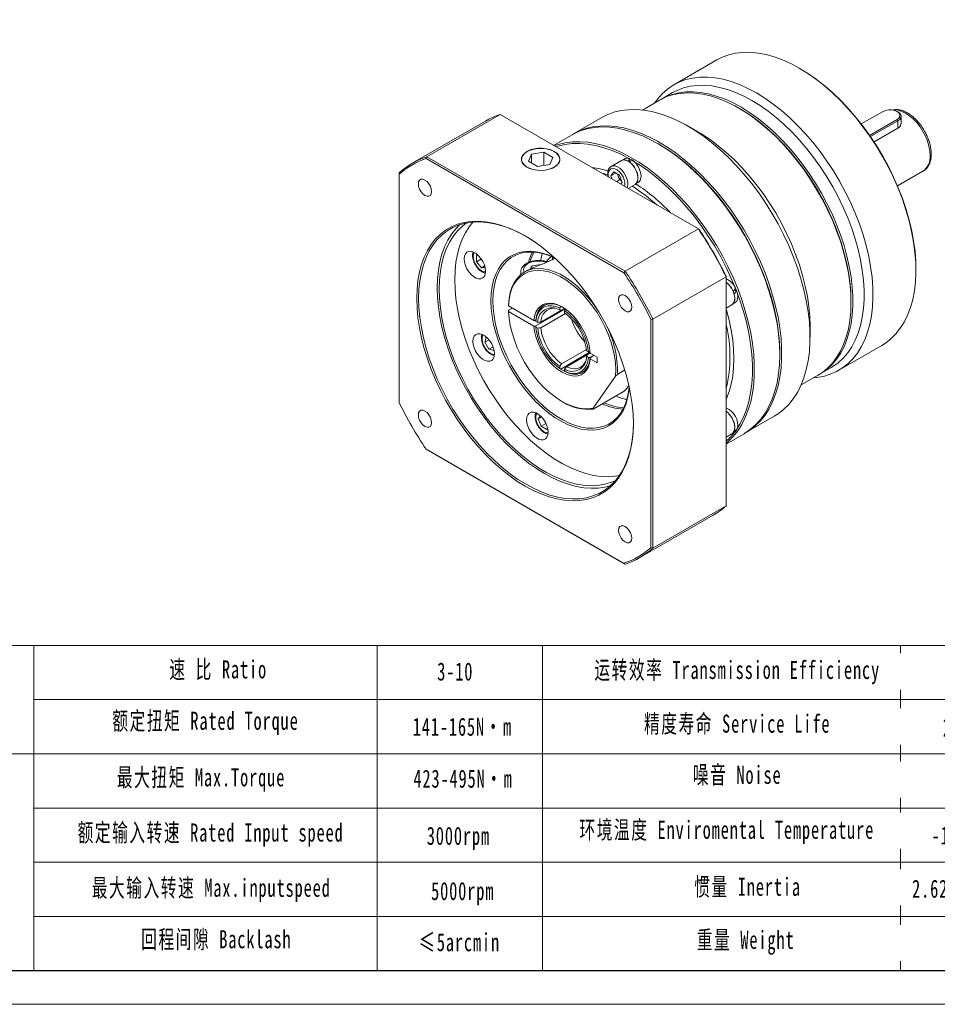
# Model space of a CAD drawing. Header units: millimetres. Extents: x 8115 to 8940, y -589 to -5.
# Tile 2 of 4: x 8255 to 8521, y -589 to -303. Entities that reach past the tile are written whole.
import ezdxf

# ---------------------------------------------------------------- set-up
doc = ezdxf.new("R2010")
doc.units = ezdxf.units.MM
doc.layers.get('0').update_dxf_attribs({"lineweight": 18})
doc.layers.add('SLD-0', color=7, linetype='Continuous', lineweight=18)
doc.layers.add('图框_外框线', color=7, linetype='Continuous', lineweight=18)
doc.styles.add('标准', font='txt', dxfattribs={"width": 0.667})

msp = doc.modelspace()

# ---------------------------------------------------------------- linework, layer by layer
at = {"color": 7, "linetype": 'Continuous', "lineweight": 15}
for p, q in [((8457, -314.78), (8444.56, -321.96)), ((8481.19, -317.31), (8480.91, -317.15)), ((8444.19, -324.26), (8440.93, -326.14)), ((8440.37, -326.46), (8435.46, -329.3)), ((8394.18, -330.6), (8372.97, -342.84)), ((8451.66, -363.78), (8394.18, -330.6)), ((8463.65, -328.91), (8463.37, -328.74)), ((8505.17, -329.69), (8498.86, -333.33)), ((8509.47, -329.82), (8509.24, -329.69)), ((8510.41, -333.34), (8510.41, -331.13)), ((8389.92, -332.49), (8368.71, -344.74)), ((8423.66, -331.49), (8415.46, -336.22)), ((8451.49, -335.6), (8448.66, -333.97)), ((8501.28, -336.64), (8509.24, -332.04)), ((8509.47, -332.43), (8501.54, -337.01)), ((8509.47, -332.43), (8509.24, -332.04)), ((8414.89, -336.55), (8409.69, -339.55)), ((8509.47, -334.56), (8502.57, -338.55)), ((8440.18, -339.19), (8439.9, -339.03)), ((8402.04, -341.34), (8401.99, -341.37)), ((8403.34, -342.09), (8402.38, -344.15)), ((8406.91, -341.54), (8403.34, -342.09)), ((8403.34, -344.7), (8403.34, -342.09)), ((8409.52, -343.05), (8406.91, -341.54)), ((8406.91, -345.36), (8406.91, -341.54)), ((8409.91, -341.37), (8409.86, -341.34)), ((8372.78, -343.39), (8372.97, -342.84)), ((8430.07, -376.46), (8372.78, -343.39)), ((8372.97, -342.84), (8430.45, -376.03)), ((8402.38, -344.15), (8404.99, -345.66)), ((8404.99, -345.66), (8408.56, -345.11)), ((8408.56, -345.11), (8409.52, -343.05)), ((8429.35, -343.92), (8426.38, -345.64)), ((8430.28, -343.44), (8429.68, -343.79)), ((8431.73, -343.39), (8431.73, -344.37)), ((8364.94, -347.48), (8364.94, -347.92)), ((8364.94, -347.92), (8364.94, -414.07)), ((8426.32, -348.4), (8427.14, -347.24)), ((8427.74, -347.59), (8426.32, -348.4)), ((8427.14, -347.24), (8428.77, -348.18)), ((8428.43, -348.48), (8428.18, -347.84)), ((8428.77, -348.18), (8429.59, -350.29)), ((8509.35, -351.3), (8516.73, -347.04)), ((8426.7, -349.37), (8426.32, -348.4)), ((8428.84, -349.53), (8427.9, -350.07)), ((8428.84, -349.53), (8428.43, -348.48)), ((8429.42, -349.87), (8428.84, -349.53)), ((8429.59, -350.29), (8429.21, -350.82)), ((8431.31, -352.03), (8433.35, -350.85)), ((8433.63, -350.63), (8434.23, -350.29)), ((8430.45, -376.03), (8451.66, -363.78)), ((8451.85, -363.89), (8451.66, -363.78)), ((8387.39, -371.39), (8387.8, -371.35)), ((8387.39, -373.27), (8387.39, -371.39)), ((8388.76, -372.48), (8387.39, -373.27)), ((8388.8, -375.03), (8387.39, -373.27)), ((8389.74, -374.49), (8388.8, -375.03)), ((8389.86, -374.94), (8388.8, -375.03)), ((8400.18, -376.26), (8400.18, -377.04)), ((8401.86, -375.94), (8401.26, -376.29)), ((8403.01, -375.37), (8403.42, -374.47)), ((8403.42, -374.47), (8406.1, -374.06)), ((8403.42, -375.19), (8403.42, -374.47)), ((8430.45, -376.03), (8430.07, -376.46)), ((8514.7, -375.69), (8514.7, -375.36)), ((8459.69, -377.69), (8438.48, -389.93)), ((8459.69, -377.69), (8459.69, -377.47)), ((8459.69, -444.06), (8459.69, -377.69)), ((8462.72, -381.54), (8462.06, -381.6)), ((8461.68, -385.52), (8462.28, -385.18)), ((8495.89, -385.08), (8495.89, -384.75)), ((8396.63, -386.07), (8396.63, -385.74)), ((8404, -390.32), (8396.63, -386.07)), ((8396.63, -387.37), (8397.76, -386.72)), ((8396.63, -387.37), (8396.63, -387.7)), ((8396.63, -387.7), (8404, -391.95)), ((8404.56, -391.9), (8413.1, -386.98)), ((8405.99, -390.77), (8411.97, -387.32)), ((8411.75, -386.17), (8411.47, -386.67)), ((8411.47, -386.67), (8411.47, -387.27)), ((8412.89, -386.83), (8412.03, -387.32)), ((8412.88, -387.48), (8413.16, -386.99)), ((8412.88, -388.09), (8412.88, -387.48)), ((8459.69, -386.73), (8461.4, -385.74)), ((8404.57, -390.32), (8404, -390.32)), ((8404.57, -390.6), (8404.57, -390.27)), ((8405.1, -390.9), (8404.57, -390.6)), ((8413.13, -388.27), (8405.98, -392.4)), ((8437.91, -390.05), (8438.48, -389.93)), ((8437.91, -456.2), (8437.91, -390.05)), ((8438.48, -389.93), (8438.48, -456.31)), ((8404, -391.95), (8404.57, -391.95)), ((8404.56, -391.9), (8404.56, -392.23)), ((8404.56, -392.23), (8405.09, -392.53)), ((8484.01, -395.2), (8484.01, -391.94)), ((8389.78, -396.63), (8390.19, -395.11)), ((8390.98, -395.94), (8389.78, -396.63)), ((8390.94, -398.63), (8389.78, -396.63)), ((8392.14, -397.94), (8390.94, -398.63)), ((8392.46, -399.04), (8390.94, -398.63)), ((8420.32, -399.44), (8411.75, -404.39)), ((8412.03, -402.92), (8419.22, -398.77)), ((8419.77, -399.38), (8419.25, -399.07)), ((8420.34, -399.38), (8419.77, -399.38)), ((8492.36, -404.76), (8504.8, -397.57)), ((8419.47, -400.26), (8413.44, -403.73)), ((8419.26, -400.71), (8419.78, -401.01)), ((8419.49, -400.2), (8420.34, -399.71)), ((8419.78, -401.01), (8420.35, -401.01)), ((8422.35, -400.92), (8420.34, -399.76)), ((8421.47, -400.41), (8420.34, -401.06)), ((8420.34, -401.06), (8420.34, -401.39)), ((8420.34, -401.39), (8422.35, -402.55)), ((8421.44, -400.39), (8420.35, -401.01)), ((8422.35, -402.55), (8422.35, -400.92)), ((8475.25, -400.26), (8475.25, -399.94)), ((8411.47, -403.62), (8411.47, -404.23)), ((8411.47, -404.23), (8411.75, -404.39)), ((8412.88, -405.04), (8412.88, -404.44)), ((8413.16, -405.21), (8412.88, -405.04)), ((8428.27, -405.85), (8430.35, -404.65)), ((8486.93, -405.81), (8490.18, -403.93)), ((8421.18, -415.7), (8427.66, -406.48)), ((8428.27, -405.85), (8427.66, -406.48)), ((8481.46, -408.97), (8486.36, -406.14)), ((8421.14, -416), (8430.19, -410.78)), ((8430.19, -410.78), (8430.8, -410.15)), ((8430.8, -410.15), (8431.52, -409.12)), ((8412.17, -413.82), (8412.45, -413.98)), ((8421.18, -415.7), (8421.14, -416)), ((8405.27, -418.86), (8405.88, -417.99)), ((8406.21, -418.31), (8405.27, -418.86)), ((8406.09, -420.96), (8405.27, -418.86)), ((8465.45, -422.83), (8473.66, -418.09)), ((8407.46, -420.17), (8406.09, -420.96)), ((8407.72, -421.9), (8406.09, -420.96)), ((8407.96, -421.57), (8407.72, -421.9)), ((8462.72, -422.16), (8462.61, -422.03)), ((8462.63, -422.05), (8462.68, -421.97)), ((8459.69, -424.12), (8461.4, -423.14)), ((8459.69, -426.16), (8464.89, -423.16)), ((8461.68, -422.92), (8462.28, -422.57)), ((8372.78, -427.66), (8430.07, -460.73)), ((8372.97, -427.76), (8372.78, -427.66)), ((8430.45, -460.95), (8372.97, -427.76)), ((8438.48, -456.31), (8459.69, -444.06)), ((8434.7, -459.06), (8455.92, -446.81)), ((8438.48, -456.31), (8437.91, -456.2)), ((8430.07, -460.73), (8430.45, -460.95))]:
    msp.add_line(p, q, dxfattribs=at)
at = {"color": 8, "linetype": 'Continuous', "lineweight": 15}
for p, q in [((8509.47, -334.56), (8509.47, -332.43)), ((8409.34, -371.87), (8409.34, -372.62))]:
    msp.add_line(p, q, dxfattribs=at)
for p, q in [((8259.02, -484.53), (8259.02, -578.79)), ((8358.52, -484.53), (8358.52, -578.79))]:
    msp.add_line(p, q)
at = {"color": 7, "linetype": 'Continuous', "lineweight": 15, "flags": 128}
for points in [[(8480.9, -317.15), (8478.46, -315.84), (8476.04, -314.74), (8473.64, -313.86), (8471.27, -313.21), (8468.96, -312.77), (8466.71, -312.56), (8464.53, -312.58), (8462.44, -312.83), (8460.45, -313.3), (8458.56, -313.99), (8457, -314.78)], [(8504.8, -397.57), (8505.86, -396.91), (8507.44, -395.67), (8508.88, -394.23), (8510.17, -392.59), (8511.32, -390.76), (8512.3, -388.75), (8513.12, -386.57), (8513.78, -384.23), (8514.26, -381.75), (8514.56, -379.13), (8514.7, -376.39), (8514.65, -373.55), (8514.43, -370.61), (8514.04, -367.6), (8513.47, -364.54), (8512.73, -361.42), (8511.83, -358.28), (8510.77, -355.13), (8509.55, -351.99), (8508.18, -348.87), (8506.66, -345.78), (8505.02, -342.75), (8503.25, -339.79), (8501.36, -336.91), (8499.36, -334.14), (8497.27, -331.48), (8495.1, -328.95), (8492.84, -326.56), (8490.53, -324.32), (8488.17, -322.25), (8485.77, -320.36), (8483.34, -318.66), (8480.9, -317.15)], [(8481.19, -317.31), (8483.6, -318.81), (8486.01, -320.5), (8488.39, -322.37), (8490.73, -324.43), (8493.03, -326.64), (8495.26, -329.01), (8497.42, -331.52), (8499.49, -334.16), (8501.47, -336.91), (8503.34, -339.76), (8505.1, -342.7), (8506.73, -345.7), (8508.23, -348.76), (8509.59, -351.86), (8510.8, -354.98), (8511.85, -358.1), (8512.75, -361.22), (8513.48, -364.3), (8514.04, -367.35), (8514.44, -370.33), (8514.65, -373.24), (8514.7, -375.36)], [(8468.46, -324.33), (8466.02, -323.02), (8463.59, -321.93), (8461.19, -321.05), (8458.83, -320.39), (8456.52, -319.95), (8454.27, -319.75), (8452.09, -319.76), (8450, -320.01), (8448, -320.48), (8446.11, -321.18), (8444.34, -322.09), (8442.7, -323.22), (8441.19, -324.56), (8439.82, -326.1), (8438.96, -327.27)], [(8467.19, -326.54), (8464.81, -325.27), (8462.45, -324.2), (8460.11, -323.35), (8457.81, -322.72), (8455.57, -322.31), (8453.38, -322.12), (8451.27, -322.15), (8449.24, -322.41), (8447.31, -322.89), (8445.48, -323.59), (8444.19, -324.26)], [(8495.89, -385.08), (8495.81, -382.29), (8495.55, -379.41), (8495.12, -376.46), (8494.51, -373.46), (8493.75, -370.42), (8492.82, -367.36), (8491.73, -364.29), (8490.49, -361.24), (8489.11, -358.21), (8487.59, -355.22), (8485.94, -352.29), (8484.17, -349.44), (8482.29, -346.68), (8480.31, -344.02), (8478.24, -341.48), (8476.09, -339.08), (8473.87, -336.81), (8471.59, -334.71), (8469.27, -332.78), (8466.92, -331.02), (8464.55, -329.45), (8462.18, -328.08), (8459.81, -326.91), (8457.46, -325.95), (8455.14, -325.21), (8452.86, -324.69), (8450.65, -324.39), (8448.49, -324.31), (8446.42, -324.46), (8444.44, -324.83), (8442.56, -325.42), (8440.79, -326.23), (8440.37, -326.46)], [(8440.65, -326.3), (8442.23, -325.47), (8444.05, -324.77), (8445.99, -324.29), (8448.01, -324.03), (8450.13, -323.99), (8452.31, -324.18), (8454.56, -324.6), (8456.86, -325.23), (8459.2, -326.08), (8461.56, -327.14), (8463.93, -328.41), (8466.31, -329.88), (8468.67, -331.55), (8471, -333.39), (8473.3, -335.42), (8475.55, -337.6), (8477.74, -339.93), (8479.85, -342.41), (8481.88, -345.01), (8483.81, -347.72), (8485.64, -350.53), (8487.35, -353.42), (8488.93, -356.38), (8490.39, -359.39), (8491.7, -362.44), (8492.86, -365.5), (8493.87, -368.57), (8494.72, -371.62), (8495.4, -374.64), (8495.92, -377.62), (8496.26, -380.53), (8496.44, -383.37), (8496.44, -386.11), (8496.26, -388.75), (8495.92, -391.26), (8495.4, -393.64), (8494.72, -395.87), (8493.87, -397.95), (8492.86, -399.85), (8491.7, -401.57), (8490.39, -403.1), (8488.93, -404.43), (8487.35, -405.56), (8486.65, -405.97)], [(8484.96, -406.95), (8485.88, -406.86), (8487.93, -406.51), (8489.87, -405.92), (8491.7, -405.12), (8493.41, -404.09), (8494.99, -402.86), (8496.43, -401.42), (8497.73, -399.77), (8498.87, -397.94), (8499.86, -395.93), (8500.68, -393.75), (8501.33, -391.42), (8501.81, -388.93), (8502.12, -386.31), (8502.25, -383.58), (8502.21, -380.73), (8501.99, -377.8), (8501.59, -374.79), (8501.03, -371.72), (8500.29, -368.61), (8499.38, -365.47), (8498.32, -362.32), (8497.1, -359.17), (8495.73, -356.05), (8494.22, -352.97), (8492.57, -349.93), (8490.8, -346.97), (8488.91, -344.1), (8486.92, -341.32), (8484.83, -338.66), (8482.65, -336.13), (8480.4, -333.74), (8478.09, -331.51), (8475.72, -329.44), (8473.32, -327.55), (8470.9, -325.84), (8468.46, -324.33)], [(8490.18, -403.93), (8490.6, -403.68), (8492.19, -402.56), (8493.64, -401.22), (8494.95, -399.69), (8496.11, -397.97), (8497.12, -396.07), (8497.97, -394), (8498.65, -391.76), (8499.17, -389.38), (8499.52, -386.87), (8499.69, -384.23), (8499.69, -381.49), (8499.52, -378.65), (8499.17, -375.74), (8498.65, -372.76), (8497.97, -369.74), (8497.12, -366.69), (8496.11, -363.62), (8494.95, -360.56), (8493.64, -357.51), (8492.19, -354.5), (8490.6, -351.54), (8488.89, -348.65), (8487.06, -345.84), (8485.13, -343.13), (8483.1, -340.53), (8480.99, -338.06), (8478.8, -335.72), (8476.56, -333.54), (8474.26, -331.52), (8471.92, -329.67), (8469.56, -328.01), (8467.19, -326.54)], [(8423.66, -331.49), (8425.25, -330.68), (8427.18, -329.96), (8429.21, -329.47), (8431.34, -329.2), (8433.56, -329.16), (8435.85, -329.34), (8438.21, -329.76), (8440.62, -330.39), (8443.07, -331.25), (8445.54, -332.32), (8448.03, -333.61), (8450.53, -335.1), (8453.02, -336.79), (8455.48, -338.67), (8457.91, -340.73), (8460.29, -342.96), (8462.62, -345.34), (8464.88, -347.87), (8467.05, -350.54), (8469.14, -353.33), (8471.12, -356.23), (8472.99, -359.21), (8474.74, -362.28), (8476.36, -365.41), (8477.84, -368.58), (8479.17, -371.79), (8480.36, -375.01), (8481.38, -378.22), (8482.24, -381.43), (8482.94, -384.6), (8483.46, -387.72), (8483.82, -390.77), (8483.99, -393.75), (8483.99, -396.63), (8483.82, -399.4), (8483.46, -402.05), (8482.94, -404.57), (8482.24, -406.93), (8481.38, -409.14), (8480.36, -411.17), (8479.17, -413.03), (8477.84, -414.69), (8476.36, -416.16), (8474.74, -417.41), (8473.66, -418.09)], [(8495.89, -384.75), (8495.84, -382.66), (8495.62, -379.79), (8495.23, -376.85), (8494.66, -373.85), (8493.93, -370.81), (8493.02, -367.74), (8491.96, -364.67), (8490.75, -361.6), (8489.38, -358.55), (8487.88, -355.55), (8486.24, -352.61), (8484.48, -349.74), (8482.6, -346.96), (8480.62, -344.28), (8478.55, -341.72), (8476.4, -339.3), (8474.18, -337.02), (8471.9, -334.9), (8469.57, -332.96), (8467.22, -331.19), (8464.84, -329.62), (8463.65, -328.91)], [(8463.65, -328.91), (8464.25, -329.25), (8466.62, -330.78), (8468.99, -332.5), (8471.32, -334.4), (8473.61, -336.48), (8475.85, -338.72), (8478.02, -341.1), (8480.11, -343.63), (8482.12, -346.28), (8484.02, -349.03), (8485.81, -351.88), (8487.48, -354.81), (8489.02, -357.8), (8490.42, -360.83), (8491.67, -363.9), (8492.77, -366.97), (8493.72, -370.04), (8494.49, -373.09), (8495.1, -376.11), (8495.54, -379.06), (8495.81, -381.95), (8495.89, -384.75)], [(8509.24, -332.04), (8509.77, -331.62), (8510.05, -331.13), (8510.05, -330.61), (8509.77, -330.11), (8509.24, -329.69), (8508.51, -329.39), (8507.66, -329.22), (8506.76, -329.22), (8505.9, -329.39), (8505.17, -329.69)], [(8509.47, -329.82), (8509.77, -330.02), (8510.21, -330.48), (8510.4, -331), (8510.33, -331.52), (8510.02, -332.01), (8509.47, -332.43)], [(8415.18, -336.39), (8415.24, -336.35), (8417.05, -335.42), (8418.97, -334.7), (8421.01, -334.2), (8423.14, -333.94), (8425.36, -333.89), (8427.65, -334.08), (8430.01, -334.49), (8432.42, -335.13), (8434.86, -335.98), (8437.34, -337.06), (8439.83, -338.35), (8442.33, -339.84), (8444.81, -341.53), (8447.28, -343.4), (8449.71, -345.46), (8452.09, -347.69), (8454.42, -350.08), (8456.67, -352.61), (8458.85, -355.28), (8460.93, -358.07), (8462.92, -360.96), (8464.79, -363.95), (8466.53, -367.01), (8468.15, -370.14), (8469.63, -373.32), (8470.97, -376.52), (8472.15, -379.74), (8473.18, -382.96), (8474.04, -386.16), (8474.74, -389.33), (8475.26, -392.45), (8475.61, -395.51), (8475.79, -398.48), (8475.79, -401.36), (8475.61, -404.14), (8475.26, -406.79), (8474.74, -409.3), (8474.04, -411.67), (8473.18, -413.87), (8472.15, -415.91), (8470.97, -417.76), (8469.63, -419.43), (8468.15, -420.89), (8466.53, -422.15), (8465.17, -422.99)], [(8475.25, -400.26), (8475.16, -397.33), (8474.89, -394.31), (8474.46, -391.22), (8473.85, -388.08), (8473.07, -384.89), (8472.12, -381.68), (8471.02, -378.46), (8469.76, -375.24), (8468.35, -372.05), (8466.8, -368.9), (8465.11, -365.8), (8463.3, -362.77), (8461.37, -359.83), (8459.34, -356.98), (8457.21, -354.25), (8454.99, -351.65), (8452.7, -349.19), (8450.34, -346.88), (8447.93, -344.74), (8445.48, -342.77), (8443.01, -340.98), (8440.51, -339.39), (8438.02, -338), (8435.53, -336.82), (8433.07, -335.86), (8430.64, -335.11), (8428.26, -334.58), (8425.93, -334.28), (8423.67, -334.21), (8421.5, -334.37), (8419.41, -334.75), (8417.43, -335.36), (8415.56, -336.18), (8414.89, -336.55)], [(8451.49, -335.6), (8452.68, -336.31), (8455.04, -337.88), (8457.4, -339.63), (8459.71, -341.57), (8461.99, -343.67), (8464.21, -345.93), (8466.36, -348.34), (8468.43, -350.88), (8470.41, -353.54), (8472.29, -356.3), (8474.06, -359.15), (8475.71, -362.08), (8477.23, -365.06), (8478.61, -368.09), (8479.85, -371.15), (8480.94, -374.22), (8481.87, -377.28), (8482.64, -380.32), (8483.24, -383.32), (8483.67, -386.27), (8483.93, -389.14), (8484.01, -391.94)], [(8409.9, -339.67), (8411.06, -339.27), (8413.09, -338.78), (8415.22, -338.51), (8417.44, -338.47), (8419.73, -338.65), (8422.09, -339.06), (8424.5, -339.7), (8426.94, -340.56), (8429.42, -341.63), (8431.91, -342.92), (8434.41, -344.41), (8436.89, -346.1), (8439.36, -347.98), (8441.79, -350.03), (8444.17, -352.26), (8446.5, -354.65), (8448.75, -357.18), (8450.93, -359.85), (8453.01, -362.64), (8455, -365.53), (8456.87, -368.52), (8458.62, -371.59), (8460.23, -374.71), (8461.72, -377.89), (8463.05, -381.09), (8464.23, -384.31), (8465.26, -387.53), (8466.12, -390.73), (8466.82, -393.9), (8467.34, -397.02), (8467.69, -400.08), (8467.87, -403.05), (8467.87, -405.94), (8467.69, -408.71), (8467.34, -411.36), (8466.82, -413.87), (8466.12, -416.24), (8465.26, -418.45), (8464.23, -420.48), (8463.05, -422.33), (8461.72, -424), (8460.23, -425.46), (8459.69, -425.92)], [(8463.02, -421.47), (8463.7, -420.35), (8464.72, -418.33), (8465.57, -416.15), (8466.26, -413.8), (8466.78, -411.31), (8467.13, -408.68), (8467.3, -405.93), (8467.3, -403.07), (8467.13, -400.11), (8466.78, -397.08), (8466.26, -393.99), (8465.57, -390.84), (8464.72, -387.67), (8463.7, -384.47), (8462.52, -381.28), (8461.2, -378.1), (8459.73, -374.95), (8458.12, -371.85), (8456.39, -368.81), (8454.53, -365.84), (8452.57, -362.97), (8450.5, -360.21), (8448.34, -357.56), (8446.1, -355.05), (8443.8, -352.68), (8441.43, -350.47), (8439.02, -348.43), (8436.58, -346.56), (8434.11, -344.89), (8431.63, -343.41), (8429.16, -342.13), (8426.71, -341.07), (8424.28, -340.22), (8421.89, -339.59), (8419.55, -339.18), (8417.28, -338.99), (8415.08, -339.03), (8412.96, -339.3), (8410.94, -339.79), (8410.41, -339.97)], [(8440.18, -339.19), (8440.79, -339.55), (8443.26, -341.13), (8445.72, -342.9), (8448.15, -344.86), (8450.54, -346.98), (8452.88, -349.27), (8455.15, -351.71), (8457.35, -354.3), (8459.47, -357), (8461.48, -359.82), (8463.4, -362.74), (8465.19, -365.75), (8466.86, -368.82), (8468.4, -371.95), (8469.8, -375.12), (8471.05, -378.3), (8472.15, -381.5), (8473.08, -384.69), (8473.86, -387.85), (8474.46, -390.97), (8474.9, -394.04), (8475.16, -397.03), (8475.25, -399.94)], [(8475.25, -399.94), (8475.22, -398.49), (8475.05, -395.54), (8474.7, -392.51), (8474.18, -389.42), (8473.49, -386.27), (8472.64, -383.1), (8471.62, -379.9), (8470.44, -376.71), (8469.12, -373.53), (8467.65, -370.38), (8466.04, -367.28), (8464.31, -364.24), (8462.45, -361.27), (8460.49, -358.4), (8458.42, -355.63), (8456.26, -352.99), (8454.02, -350.48), (8451.72, -348.11), (8449.35, -345.9), (8446.94, -343.86), (8444.5, -341.99), (8442.03, -340.32), (8440.18, -339.19)], [(8401.99, -341.31), (8401.23, -341.86), (8400.69, -342.48), (8400.4, -343.16), (8400.37, -343.86), (8400.6, -344.55), (8401.07, -345.19), (8401.78, -345.76), (8402.68, -346.22), (8403.74, -346.57), (8404.89, -346.77), (8406.1, -346.83), (8407.3, -346.73), (8408.44, -346.49), (8409.46, -346.12), (8410.31, -345.62), (8410.97, -345.03), (8411.38, -344.38), (8411.55, -343.69), (8411.45, -342.99), (8411.09, -342.32), (8410.5, -341.71), (8409.69, -341.19), (8408.71, -340.78), (8407.59, -340.51), (8406.4, -340.38), (8405.19, -340.39), (8404.02, -340.56), (8402.93, -340.87), (8401.99, -341.31)], [(8402.04, -341.34), (8401.29, -341.88), (8400.76, -342.5), (8400.47, -343.17), (8400.43, -343.86), (8400.66, -344.54), (8401.13, -345.17), (8401.83, -345.73), (8402.72, -346.19), (8403.76, -346.53), (8404.91, -346.74), (8406.1, -346.79), (8407.29, -346.7), (8408.41, -346.46), (8409.42, -346.09), (8410.26, -345.6), (8410.91, -345.02), (8411.32, -344.37), (8411.48, -343.68), (8411.38, -343), (8411.03, -342.34), (8410.44, -341.73), (8409.65, -341.22), (8408.67, -340.82), (8407.57, -340.54), (8406.4, -340.41), (8405.2, -340.43), (8404.04, -340.6), (8402.97, -340.91), (8402.04, -341.34)], [(8429.35, -343.92), (8429.83, -343.75), (8430.47, -343.78), (8431.17, -344.02), (8431.88, -344.48), (8432.55, -345.13), (8433.15, -345.91), (8433.64, -346.79), (8433.98, -347.7), (8434.15, -348.6), (8434.15, -349.42), (8433.98, -350.11), (8433.64, -350.63), (8433.35, -350.85)], [(8431.87, -344.52), (8432.54, -345.16), (8433.14, -345.94), (8433.62, -346.82), (8433.96, -347.74), (8434.13, -348.63), (8434.12, -349.44), (8433.93, -350.12), (8433.58, -350.62), (8433.54, -350.65)], [(8432.25, -343.64), (8432.96, -344.15), (8433.61, -344.83), (8434.18, -345.64), (8434.63, -346.53), (8434.92, -347.45), (8435.05, -348.32), (8434.99, -349.11), (8434.76, -349.74), (8434.36, -350.2), (8434.23, -350.29)], [(8374.35, -352.94), (8374.25, -352.2), (8373.98, -351.42), (8373.55, -350.69), (8373.02, -350.06), (8372.42, -349.61), (8371.83, -349.37), (8371.29, -349.38), (8370.87, -349.63), (8370.59, -350.09), (8370.5, -350.72), (8370.59, -351.46), (8370.87, -352.24), (8371.29, -352.97), (8371.83, -353.6), (8372.42, -354.05), (8373.02, -354.29), (8373.55, -354.28), (8373.98, -354.03), (8374.25, -353.57), (8374.35, -352.94)], [(8370.03, -383.94), (8370.12, -381.28), (8370.38, -378.73), (8370.82, -376.32), (8371.42, -374.05), (8372.2, -371.94), (8373.14, -370), (8374.23, -368.24), (8375.48, -366.66), (8376.88, -365.28), (8378.41, -364.11), (8380.07, -363.16), (8381.85, -362.41), (8383.74, -361.89), (8385.73, -361.6), (8387.8, -361.53), (8389.95, -361.69), (8392.17, -362.07), (8394.44, -362.68), (8396.74, -363.51), (8399.08, -364.55), (8401.42, -365.8), (8403.77, -367.26), (8406.1, -368.91), (8408.41, -370.75), (8410.68, -372.76), (8412.89, -374.93), (8415.05, -377.26), (8417.12, -379.72), (8419.11, -382.31), (8421, -385.01), (8422.78, -387.81), (8424.44, -390.69), (8425.97, -393.63), (8427.36, -396.61), (8428.61, -399.63), (8429.71, -402.66), (8430.65, -405.69), (8431.42, -408.69), (8432.03, -411.66), (8432.47, -414.58), (8432.73, -417.42), (8432.82, -420.18), (8432.73, -422.84), (8432.47, -425.38), (8432.03, -427.8), (8431.42, -430.06), (8430.65, -432.18), (8429.71, -434.12), (8428.61, -435.88), (8427.36, -437.46), (8425.97, -438.83), (8424.44, -440), (8422.78, -440.96), (8421, -441.7), (8419.11, -442.22), (8417.12, -442.52), (8415.05, -442.59), (8412.89, -442.43), (8410.68, -442.05), (8408.41, -441.44), (8406.1, -440.61), (8403.77, -439.57), (8401.42, -438.31), (8399.08, -436.86), (8396.74, -435.21), (8394.44, -433.37), (8392.17, -431.36), (8389.95, -429.19), (8387.8, -426.86), (8385.73, -424.39), (8383.74, -421.8), (8381.85, -419.1), (8380.07, -416.31), (8378.41, -413.43), (8376.88, -410.49), (8375.48, -407.51), (8374.23, -404.49), (8373.14, -401.46), (8372.2, -398.43), (8371.42, -395.43), (8370.82, -392.46), (8370.38, -389.54), (8370.12, -386.7), (8370.03, -383.94)], [(8401.57, -365.89), (8399.38, -364.73), (8397.07, -363.69), (8394.78, -362.87), (8392.54, -362.27), (8390.34, -361.89), (8388.21, -361.73), (8386.15, -361.8), (8384.18, -362.09), (8382.31, -362.61), (8380.54, -363.34), (8378.9, -364.29), (8377.38, -365.45), (8376, -366.82), (8374.76, -368.38), (8373.68, -370.13), (8372.74, -372.05), (8371.98, -374.14), (8371.37, -376.39), (8370.94, -378.78), (8370.68, -381.3), (8370.59, -383.94)], [(8375.97, -380.83), (8376.06, -378.2), (8376.32, -375.68), (8376.75, -373.29), (8377.35, -371.04), (8378.12, -368.95), (8379.05, -367.02), (8380.14, -365.28), (8381.37, -363.71), (8382.56, -362.52)], [(8376.53, -381.16), (8376.62, -378.54), (8376.88, -376.04), (8377.32, -373.67), (8377.92, -371.44), (8378.7, -369.37), (8379.63, -367.47), (8380.72, -365.75), (8381.97, -364.21), (8383.35, -362.88), (8384.44, -362.04)], [(8381.06, -378.55), (8381.15, -375.93), (8381.41, -373.43), (8381.84, -371.06), (8382.45, -368.83), (8383.22, -366.76), (8384.16, -364.86), (8385.25, -363.14), (8386.33, -361.79)], [(8383.77, -372.46), (8383.86, -371.65), (8384.13, -371), (8384.55, -370.53), (8385.11, -370.28), (8385.78, -370.26), (8386.51, -370.47), (8387.26, -370.91), (8387.98, -371.53), (8388.65, -372.32), (8389.21, -373.22), (8389.64, -374.18), (8389.9, -375.14), (8389.99, -376.05), (8389.9, -376.86), (8389.64, -377.52), (8389.21, -377.98), (8388.65, -378.23), (8387.98, -378.25), (8387.26, -378.04), (8386.51, -377.61), (8385.78, -376.98), (8385.11, -376.19), (8384.55, -375.3), (8384.13, -374.34), (8383.86, -373.37), (8383.77, -372.46)], [(8391.52, -384.59), (8391.61, -382.47), (8391.88, -380.47), (8392.31, -378.61), (8392.92, -376.9), (8393.69, -375.36), (8394.62, -374), (8395.7, -372.84), (8396.92, -371.89), (8398.26, -371.15), (8399.73, -370.63), (8401.29, -370.33), (8402.95, -370.26), (8404.69, -370.42), (8406.48, -370.8), (8408.33, -371.41), (8410.01, -372.14)], [(8410.08, -372.2), (8408.65, -371.59), (8406.84, -371), (8405.07, -370.62), (8403.36, -370.46), (8401.72, -370.53), (8400.18, -370.82), (8398.73, -371.34), (8397.41, -372.07), (8396.21, -373.01), (8395.14, -374.15), (8394.23, -375.49), (8393.47, -377.01), (8392.87, -378.69), (8392.44, -380.53), (8392.18, -382.5), (8392.09, -384.59)], [(8405.97, -372.94), (8406.01, -372.69), (8406.43, -370.89)], [(8396.63, -385.74), (8396.79, -383.92), (8397.13, -382.23), (8397.63, -380.69), (8398.3, -379.32), (8399.12, -378.12), (8400.09, -377.12), (8401.2, -376.32), (8402.43, -375.74), (8403.77, -375.38), (8405.21, -375.24), (8406.73, -375.33), (8408.31, -375.65), (8409.94, -376.18), (8411.59, -376.93), (8413.26, -377.89), (8414.91, -379.04), (8416.54, -380.38), (8418.12, -381.88), (8419.64, -383.54), (8421.08, -385.33), (8422.43, -387.24), (8422.43, -387.25)], [(8427.66, -406.48), (8427.73, -404.61), (8427.62, -402.64), (8427.34, -400.6), (8426.88, -398.5), (8426.26, -396.37), (8425.48, -394.24), (8424.55, -392.12), (8423.48, -390.05), (8422.28, -388.04), (8420.97, -386.12), (8419.56, -384.31), (8418.07, -382.63), (8416.51, -381.1), (8414.9, -379.74), (8413.26, -378.56), (8411.6, -377.57), (8409.96, -376.79), (8408.33, -376.23), (8406.76, -375.89), (8405.24, -375.77), (8403.8, -375.88), (8402.46, -376.22), (8401.22, -376.77), (8400.11, -377.55), (8399.14, -378.53), (8398.31, -379.7), (8397.64, -381.06), (8397.13, -382.59), (8396.79, -384.26), (8396.63, -386.07)], [(8428.75, -435.27), (8427.54, -435.47), (8425.53, -435.62), (8423.43, -435.53), (8421.27, -435.22), (8419.05, -434.69), (8416.78, -433.93), (8414.49, -432.96), (8412.18, -431.78), (8409.87, -430.4), (8407.57, -428.82), (8405.29, -427.05), (8403.05, -425.1), (8400.86, -422.99), (8398.73, -420.73), (8396.67, -418.33), (8394.7, -415.79), (8392.82, -413.15), (8391.05, -410.41), (8389.4, -407.59), (8387.88, -404.7), (8386.49, -401.76), (8385.25, -398.79), (8384.16, -395.81), (8383.22, -392.83), (8382.45, -389.87), (8381.84, -386.94), (8381.41, -384.07), (8381.15, -381.27), (8381.06, -378.55)], [(8459.69, -379.2), (8460.04, -379.47), (8460.71, -380.14), (8461.29, -380.94), (8461.75, -381.83), (8462.07, -382.74), (8462.21, -383.63), (8462.18, -384.43), (8461.98, -385.1), (8461.61, -385.58), (8461.4, -385.74)], [(8426.23, -438.17), (8424.61, -438.6), (8422.64, -438.89), (8420.58, -438.96), (8418.45, -438.8), (8416.25, -438.42), (8414, -437.82), (8411.72, -437), (8409.41, -435.96), (8407.08, -434.72), (8404.76, -433.28), (8402.44, -431.64), (8400.16, -429.82), (8397.91, -427.83), (8395.71, -425.68), (8393.58, -423.37), (8391.52, -420.93), (8389.55, -418.36), (8387.68, -415.68), (8385.92, -412.91), (8384.27, -410.06), (8382.76, -407.15), (8381.37, -404.19), (8380.14, -401.2), (8379.05, -398.2), (8378.12, -395.2), (8377.35, -392.22), (8376.75, -389.28), (8376.32, -386.39), (8376.06, -383.57), (8375.97, -380.83)], [(8427.59, -436.78), (8426.77, -437.13), (8424.94, -437.72), (8423.02, -438.09), (8421, -438.23), (8418.9, -438.14), (8416.74, -437.83), (8414.52, -437.3), (8412.26, -436.55), (8409.97, -435.58), (8407.66, -434.4), (8405.35, -433.01), (8403.05, -431.43), (8400.77, -429.66), (8398.53, -427.72), (8396.33, -425.61), (8394.2, -423.34), (8392.14, -420.94), (8390.17, -418.41), (8388.29, -415.76), (8386.53, -413.02), (8384.88, -410.2), (8383.35, -407.31), (8381.97, -404.38), (8380.72, -401.41), (8379.63, -398.42), (8378.7, -395.44), (8377.92, -392.48), (8377.32, -389.55), (8376.88, -386.68), (8376.62, -383.88), (8376.53, -381.16)], [(8462.72, -381.54), (8462.99, -382.45), (8463.09, -383.32), (8463.02, -384.08), (8462.76, -384.7), (8462.35, -385.13), (8462.28, -385.18)], [(8370.59, -383.94), (8370.68, -386.67), (8370.94, -389.49), (8371.37, -392.38), (8371.98, -395.32), (8372.74, -398.3), (8373.68, -401.3), (8374.76, -404.31), (8376, -407.29), (8377.38, -410.25), (8378.9, -413.17), (8380.54, -416.02), (8382.31, -418.79), (8384.18, -421.46), (8386.15, -424.03), (8388.21, -426.47), (8390.34, -428.78), (8392.54, -430.93), (8394.78, -432.93), (8397.07, -434.75), (8399.38, -436.38), (8401.71, -437.82), (8404.03, -439.07), (8406.34, -440.1), (8408.63, -440.92), (8410.88, -441.52), (8413.07, -441.9), (8415.21, -442.06), (8417.26, -441.99), (8419.23, -441.7), (8421.11, -441.18), (8422.87, -440.45), (8424.51, -439.5), (8426.03, -438.34), (8427.41, -436.97), (8428.65, -435.41), (8429.74, -433.67), (8430.67, -431.74), (8431.44, -429.65), (8432.04, -427.4), (8432.47, -425.01), (8432.73, -422.49), (8432.82, -420.08)], [(8431.62, -409.59), (8431.49, -410.91), (8431.14, -412.84), (8430.62, -414.63), (8429.93, -416.26), (8429.08, -417.7), (8428.07, -418.96), (8426.92, -420.02), (8425.64, -420.87), (8424.23, -421.5), (8422.71, -421.91), (8421.1, -422.1), (8419.4, -422.05), (8417.63, -421.78), (8415.81, -421.28), (8413.96, -420.57), (8412.08, -419.64), (8410.2, -418.5), (8408.33, -417.17), (8406.48, -415.65), (8404.69, -413.96), (8402.95, -412.11), (8401.29, -410.13), (8399.73, -408.02), (8398.26, -405.81), (8396.92, -403.51), (8395.7, -401.15), (8394.62, -398.75), (8393.69, -396.32), (8392.92, -393.89), (8392.31, -391.48), (8391.88, -389.12), (8391.61, -386.81), (8391.52, -384.59)], [(8392.09, -384.59), (8392.18, -386.78), (8392.44, -389.05), (8392.87, -391.39), (8393.47, -393.76), (8394.23, -396.15), (8395.14, -398.55), (8396.21, -400.92), (8397.41, -403.24), (8398.73, -405.51), (8400.18, -407.69), (8401.72, -409.77), (8403.36, -411.73), (8405.07, -413.54), (8406.84, -415.21), (8408.65, -416.71), (8410.5, -418.02), (8412.35, -419.14), (8414.2, -420.06), (8416.04, -420.77), (8417.83, -421.26), (8419.57, -421.52), (8421.25, -421.57), (8422.84, -421.39), (8424.34, -420.98), (8425.72, -420.36), (8426.99, -419.52), (8428.12, -418.48), (8429.11, -417.24), (8429.95, -415.81), (8430.63, -414.21), (8431.15, -412.45), (8431.49, -410.54), (8431.6, -409.5)], [(8404, -390.32), (8404.19, -389.05), (8404.56, -387.92), (8405.1, -386.97), (8405.79, -386.22), (8406.63, -385.67), (8407.58, -385.35), (8408.64, -385.27), (8409.77, -385.41), (8410.96, -385.79), (8412.17, -386.38), (8413.39, -387.19), (8414.57, -388.18), (8415.71, -389.35), (8416.76, -390.65), (8417.72, -392.07), (8418.55, -393.58), (8419.24, -395.13), (8419.78, -396.7), (8420.15, -398.26), (8420.34, -399.76)], [(8432.35, -386.42), (8432.25, -385.68), (8431.98, -384.91), (8431.55, -384.17), (8431.02, -383.54), (8430.42, -383.09), (8429.83, -382.86), (8429.29, -382.86), (8428.87, -383.11), (8428.59, -383.57), (8428.5, -384.2), (8428.59, -384.94), (8428.87, -385.72), (8429.29, -386.46), (8429.83, -387.08), (8430.42, -387.53), (8431.02, -387.77), (8431.55, -387.76), (8431.98, -387.52), (8432.25, -387.05), (8432.35, -386.42)], [(8462.03, -382.74), (8462.18, -383.62), (8462.15, -384.42), (8461.94, -385.08), (8461.57, -385.56), (8461.37, -385.7)], [(8486.36, -406.14), (8487.59, -405.35), (8489.11, -404.12), (8490.49, -402.69), (8491.73, -401.06), (8492.82, -399.25), (8493.75, -397.26), (8494.51, -395.1), (8495.12, -392.8), (8495.55, -390.35), (8495.81, -387.77), (8495.89, -385.08)], [(8396.63, -387.7), (8396.8, -389.71), (8397.14, -391.79), (8397.65, -393.92), (8398.33, -396.06), (8399.17, -398.21), (8400.16, -400.33), (8401.28, -402.4), (8402.53, -404.39), (8403.89, -406.29), (8405.35, -408.06), (8406.89, -409.7), (8408.48, -411.17), (8410.12, -412.47), (8411.78, -413.59), (8413.44, -414.49), (8415.09, -415.19), (8416.71, -415.66), (8418.28, -415.9), (8419.77, -415.92), (8421.18, -415.7)], [(8412.32, -386.47), (8411.29, -385.97), (8410.14, -385.61), (8409.05, -385.47), (8408.03, -385.55), (8407.11, -385.86), (8406.31, -386.38), (8405.64, -387.1), (8405.12, -388.01), (8404.76, -389.1), (8404.57, -390.32)], [(8404.57, -390.27), (8404.78, -389.01), (8405.17, -387.9), (8405.73, -386.98), (8406.45, -386.26), (8407.32, -385.77), (8408.3, -385.51), (8409.39, -385.49), (8410.55, -385.71), (8411.75, -386.17)], [(8411.47, -386.67), (8410.31, -386.23), (8409.2, -386.02), (8408.16, -386.03), (8407.22, -386.28), (8406.39, -386.76), (8405.69, -387.44), (8405.15, -388.33), (8404.78, -389.39), (8404.57, -390.6)], [(8411.47, -387.27), (8411.82, -387.3), (8412.03, -387.32)], [(8405.99, -390.77), (8405.65, -390.82), (8405.1, -390.9)], [(8420.34, -401.39), (8420.15, -402.66), (8419.78, -403.79), (8419.24, -404.74), (8418.55, -405.49), (8417.72, -406.04), (8416.76, -406.35), (8415.71, -406.44), (8414.57, -406.3), (8413.39, -405.92), (8412.17, -405.33), (8410.96, -404.52), (8409.77, -403.53), (8408.64, -402.36), (8407.58, -401.06), (8406.63, -399.63), (8405.79, -398.13), (8405.1, -396.57), (8404.56, -395), (8404.19, -393.45), (8404, -391.95)], [(8405.09, -392.53), (8405.65, -392.45), (8405.98, -392.4)], [(8386.33, -396.37), (8386.42, -395.56), (8386.68, -394.9), (8387.11, -394.44), (8387.67, -394.19), (8388.34, -394.17), (8389.06, -394.38), (8389.81, -394.81), (8390.54, -395.44), (8391.21, -396.23), (8391.77, -397.13), (8392.19, -398.08), (8392.46, -399.05), (8392.55, -399.96), (8392.46, -400.77), (8392.19, -401.42), (8391.77, -401.89), (8391.21, -402.14), (8390.54, -402.16), (8389.81, -401.95), (8389.06, -401.51), (8388.34, -400.89), (8387.67, -400.1), (8387.11, -399.2), (8386.68, -398.24), (8386.42, -397.28), (8386.33, -396.37)], [(8411.64, -404.32), (8412.45, -404.84), (8413.62, -405.41), (8414.77, -405.77), (8415.86, -405.91), (8416.88, -405.83), (8417.8, -405.53), (8418.6, -405.01), (8419.27, -404.28), (8419.79, -403.37), (8420.15, -402.29), (8420.34, -401.06)], [(8412.88, -405.04), (8414.04, -405.48), (8415.16, -405.7), (8416.21, -405.67), (8417.16, -405.41), (8417.99, -404.93), (8418.68, -404.23), (8419.22, -403.33), (8419.59, -402.25), (8419.78, -401.01)], [(8420.35, -401.01), (8420.15, -402.3), (8419.77, -403.43), (8419.21, -404.37), (8418.49, -405.1), (8417.62, -405.61), (8416.63, -405.87), (8415.54, -405.9), (8414.37, -405.67), (8413.16, -405.21)], [(8413.44, -403.73), (8414.58, -404.14), (8415.67, -404.29), (8416.67, -404.19), (8417.55, -403.83), (8418.3, -403.24), (8418.88, -402.41), (8418.94, -402.29)], [(8419.49, -400.2), (8419.4, -400.39), (8419.26, -400.71)], [(8464.89, -423.16), (8465.11, -423.03), (8466.8, -421.87), (8468.35, -420.51), (8469.76, -418.95), (8471.02, -417.19), (8472.12, -415.24), (8473.07, -413.12), (8473.85, -410.83), (8474.46, -408.39), (8474.89, -405.81), (8475.16, -403.09), (8475.25, -400.26)], [(8412.03, -402.92), (8411.82, -403.18), (8411.47, -403.62)], [(8412.88, -404.44), (8413.23, -403.99), (8413.44, -403.73)], [(8374.35, -419.92), (8374.25, -419.18), (8373.98, -418.4), (8373.55, -417.66), (8373.02, -417.04), (8372.42, -416.59), (8371.83, -416.35), (8371.29, -416.36), (8370.87, -416.6), (8370.59, -417.06), (8370.5, -417.7), (8370.59, -418.44), (8370.87, -419.21), (8371.29, -419.95), (8371.83, -420.58), (8372.42, -421.03), (8373.02, -421.26), (8373.55, -421.26), (8373.98, -421.01), (8374.25, -420.55), (8374.35, -419.92)], [(8459.65, -416.57), (8460.16, -416.97), (8460.81, -417.66)], [(8459.69, -416.63), (8460.27, -417.11), (8460.9, -417.83), (8461.45, -418.67), (8461.86, -419.57), (8462.11, -420.48), (8462.19, -421.34), (8462.09, -422.09), (8461.88, -422.59)], [(8401.87, -419.11), (8401.96, -418.3), (8402.23, -417.65), (8402.65, -417.18), (8403.21, -416.93), (8403.88, -416.91), (8404.61, -417.13), (8405.36, -417.56), (8406.08, -418.19), (8406.75, -418.97), (8407.31, -419.87), (8407.74, -420.83), (8408, -421.79), (8408.09, -422.7), (8408, -423.51), (8407.74, -424.17), (8407.31, -424.64), (8406.75, -424.89), (8406.08, -424.9), (8405.36, -424.69), (8404.61, -424.26), (8403.88, -423.63), (8403.21, -422.84), (8402.65, -421.95), (8402.23, -420.99), (8401.96, -420.02), (8401.87, -419.11)], [(8460.81, -417.66), (8461.37, -418.48), (8461.81, -419.38), (8462.1, -420.29), (8462.22, -421.17), (8462.16, -421.95), (8461.93, -422.59), (8461.54, -423.04), (8461.4, -423.14)], [(8462.72, -422.16), (8462.29, -422.56), (8462.28, -422.57)], [(8432.35, -453.4), (8432.25, -452.66), (8431.98, -451.88), (8431.55, -451.14), (8431.02, -450.52), (8430.42, -450.07), (8429.83, -449.83), (8429.29, -449.84), (8428.87, -450.09), (8428.59, -450.55), (8428.5, -451.18), (8428.59, -451.92), (8428.87, -452.7), (8429.29, -453.43), (8429.83, -454.06), (8430.42, -454.51), (8431.02, -454.74), (8431.55, -454.74), (8431.98, -454.49), (8432.25, -454.03), (8432.35, -453.4)]]:
    msp.add_lwpolyline(points, dxfattribs=at)
at = {"color": 8, "linetype": 'Continuous', "lineweight": 15, "flags": 128}
for points in [[(8518.8, -342.46), (8518.72, -341.13), (8518.46, -339.74), (8518.03, -338.31), (8517.45, -336.88), (8516.73, -335.49), (8515.89, -334.17), (8514.94, -332.96), (8513.92, -331.88), (8512.84, -330.95), (8511.73, -330.21), (8510.63, -329.68), (8509.55, -329.35), (8508.52, -329.25), (8508.07, -329.28)], [(8425.4, -348.11), (8424.42, -347.82), (8423.65, -347.61)], [(8430.27, -351.43), (8430.34, -351.1), (8430.34, -350.34), (8430.16, -349.51), (8429.82, -348.67), (8429.34, -347.88), (8428.76, -347.19), (8428.12, -346.67), (8427.47, -346.35), (8426.85, -346.24), (8426.31, -346.37), (8425.9, -346.72), (8425.64, -347.26), (8425.55, -347.96), (8425.55, -347.96)], [(8425.55, -347.96), (8425.64, -348.76), (8425.64, -348.76)], [(8426.36, -345.65), (8426.86, -345.47), (8427.5, -345.49), (8428.2, -345.74), (8428.91, -346.2), (8429.58, -346.84), (8430.18, -347.63), (8430.67, -348.5), (8431.01, -349.42), (8431.19, -350.31), (8431.19, -351.13), (8431.01, -351.82), (8431, -351.85)], [(8386.71, -370.57), (8386.54, -370.91), (8386.41, -371.57), (8386.45, -372.35), (8386.67, -373.19), (8387.05, -374.03), (8387.56, -374.8), (8388.16, -375.45), (8388.8, -375.92)], [(8407.68, -373.44), (8407.19, -373.29), (8406.18, -373.11), (8405.12, -373.07), (8404.07, -373.18), (8403.11, -373.43), (8402.27, -373.81), (8401.62, -374.29), (8401.18, -374.85), (8400.99, -375.45), (8401.06, -376.06), (8401.17, -376.34)], [(8388.8, -375.92), (8389.45, -376.19), (8389.99, -376.25)], [(8400.32, -376.93), (8400.22, -376.6), (8400.18, -376.23)], [(8459.69, -386.97), (8459.8, -387.34), (8460.57, -390.26), (8461.17, -393.14), (8461.6, -395.97), (8461.87, -398.73), (8461.95, -401.41), (8461.87, -403.98), (8461.6, -406.44), (8461.17, -408.77), (8460.57, -410.95), (8459.8, -412.98), (8459.69, -413.23)], [(8389.27, -394.48), (8389.13, -394.74), (8388.97, -395.39), (8388.99, -396.16), (8389.19, -396.99), (8389.55, -397.83), (8390.04, -398.61), (8390.63, -399.28), (8391.28, -399.78), (8391.93, -400.08), (8392.54, -400.15), (8392.55, -400.15)], [(8404.81, -417.22), (8404.7, -417.42), (8404.52, -418.04), (8404.52, -418.8), (8404.7, -419.63), (8405.04, -420.47), (8405.52, -421.27), (8406.1, -421.95), (8406.74, -422.47), (8407.39, -422.8), (8408.01, -422.9), (8408.09, -422.9)]]:
    msp.add_lwpolyline(points, dxfattribs=at)
at = {"color": 7, "linetype": 'Continuous', "lineweight": 15}
for centre, radius, start, end in [((8401.06, -351.81), 22.29, 107.9677, 119.9623), ((8379.81, -363.96), 22.19, 107.9475, 132.0632), ((8379.65, -364.34), 22.05, 108.1534, 131.8574), ((8430.09, -346.05), 2.27, 56.4559, 93.6792), ((8431.06, -344.91), 1.66, 66.0091, 117.8601), ((8431.08, -347.43), 2.85, 189.3465, 201.5125), ((8431.41, -347.35), 3.19, 200.6246, 231.1625), ((8357.21, -427.58), 113.98, 25.9604, 34.0396), ((8357.88, -427.2), 113.3, 26.0301, 33.9699), ((8416.79, -377.3), 14.9, 152.7028, 165.2055), ((8417.62, -377.06), 15.18, 154.3341, 165.4799), ((8413.76, -378.22), 7.93, 125.7036, 140.6377), ((8336.1, -439.77), 113.3, 26.0301, 33.9699), ((8336, -439.83), 113.98, 25.9604, 34.0396), ((8457.76, -383), 5.12, 24.5464, 67.8437), ((8455.97, -384.25), 6.24, 20.5335, 53.4346), ((8409.26, -390.81), 4.17, 58.0738, 181.34), ((8409.89, -390.67), 3.9, 88.6271, 181.4092), ((8402.88, -401.22), 17, 6.2388, 53.9465), ((8403.43, -400.9), 15.92, 6.5943, 53.6048), ((8430.24, -385.43), 15.96, 196.0793, 223.9153), ((8421.45, -390.5), 16.97, 185.8447, 233.9701), ((8420.89, -390.82), 15.89, 186.1712, 233.6298), ((8421.07, -390.72), 15.18, 186.3401, 233.4514), ((8397.54, -405.54), 30.73, 359.4187, 27.6679), ((8415.08, -400.89), 4.18, 238.2135, 2.3939), ((8435.71, -394.36), 19.54, 245.8892, 255.8241), ((8466.74, -364.35), 113.3, 206.0301, 213.9699), ((8419.65, -402.74), 13.34, 237.381, 276.4131), ((8430.78, -399.47), 16.58, 244.9504, 266.7567), ((8431.48, -398.7), 17.03, 245.1792, 265.0867), ((8457.62, -420.67), 5.43, 348.6066, 67.5828), ((8447.86, -411.8), 17.97, 311.1808, 323.047), ((8444.77, -427.52), 22.28, 300.0279, 312.0473), ((8423.2, -439.77), 22.05, 288.1534, 311.8574), ((8423.61, -439.84), 22.19, 287.9475, 312.0632)]:
    msp.add_arc(centre, radius, start, end, dxfattribs=at)
at = {"color": 8, "linetype": 'Continuous', "lineweight": 15}
for centre, radius, start, end in [((8513.93, -343.01), 4.91, 304.8612, 6.4509), ((8418.44, -369.56), 23.67, 72.7782, 84.0666), ((8404.96, -395.29), 52.93, 43.0837, 57.3838), ((8407.63, -391.83), 47.44, 47.4321, 58.49), ((8422.1, -400.75), 38.72, 346.1266, 13.8734)]:
    msp.add_arc(centre, radius, start, end, dxfattribs=at)
at = {"color": 7, "linetype": 'Continuous', "lineweight": 15}
for centre, major_axis, ratio, start_param, end_param in [((8431.35, -347.39), (1.72, 5.45), 0.201938, 0.814487, 1.002591), ((8432.25, -346.86), (1.72, 5.45), 0.201938, 1.002591, 1.190694), ((8459.4, -382.28), (3.85, 6.31), 0.26938, 4.908973, 5.097076), ((8460.3, -381.75), (3.85, 6.31), 0.26938, 4.72087, 4.908973), ((8460.3, -419.15), (6.27, 4.74), 0.491243, 4.573227, 4.727281), ((8459.4, -419.67), (6.27, 4.74), 0.491243, 4.744148, 4.915385)]:
    msp.add_ellipse(centre, major_axis=major_axis, ratio=ratio, start_param=start_param, end_param=end_param, dxfattribs=at)
for points, knots in [([(8516.73, -347.04), (8516.8, -347.01), (8517.14, -346.86), (8517.67, -346.4), (8518.27, -345.67), (8518.72, -344.77), (8519.02, -343.73), (8519.13, -342.82), (8519.15, -342.03), (8519.13, -341.22), (8518.98, -340.1), (8518.66, -338.74), (8518.18, -337.38), (8517.57, -336.03), (8516.83, -334.73), (8515.99, -333.51), (8515.05, -332.4), (8514.05, -331.41), (8512.99, -330.58), (8511.89, -329.91), (8510.79, -329.43), (8509.7, -329.17), (8508.79, -329.1), (8508.28, -329.21), (8508.09, -329.25)], [0, 0, 0, 0, 0.0105717, 0.0585201, 0.1063521, 0.1548871, 0.2046035, 0.255364, 0.274847, 0.3022076, 0.3537193, 0.4051496, 0.4564753, 0.5077187, 0.5589255, 0.61015, 0.6614323, 0.7128305, 0.7644011, 0.8161849, 0.8681688, 0.9201362, 0.9715889, 1, 1, 1, 1]), ([(8510.39, -333.04), (8510.37, -333.25), (8510.33, -333.73), (8509.94, -334.26), (8509.58, -334.49), (8509.47, -334.56)], [0, 0, 0, 0, 0.368621, 0.80441, 1, 1, 1, 1]), ([(8426.37, -345.67), (8426.32, -345.69), (8426.08, -345.8), (8425.77, -346.18), (8425.48, -346.76), (8425.39, -347.3), (8425.37, -347.77), (8425.39, -348.17), (8425.46, -348.51), (8425.51, -348.68)], [0, 0, 0, 0, 0.0557478, 0.257408, 0.4586288, 0.6697673, 0.7402487, 0.8620544, 1, 1, 1, 1]), ([(8386.41, -370.5), (8386.37, -370.58), (8386.25, -370.86), (8386.2, -371.47), (8386.27, -372.29), (8386.51, -373.16), (8386.89, -374.02), (8387.4, -374.82), (8388, -375.52), (8388.53, -375.95), (8388.97, -376.23), (8389.38, -376.44), (8389.71, -376.51), (8389.91, -376.55)], [0, 0, 0, 0, 0.037647, 0.142906, 0.252816, 0.363923, 0.4747, 0.585364, 0.696427, 0.808419, 0.847309, 0.907684, 1, 1, 1, 1]), ([(8407.93, -373.35), (8407.84, -373.31), (8407.45, -373.15), (8406.65, -373), (8405.59, -372.9), (8404.51, -372.94), (8403.47, -373.12), (8402.5, -373.43), (8401.64, -373.88), (8400.96, -374.42), (8400.5, -375.04), (8400.22, -375.64), (8400.21, -376.05), (8400.21, -376.22)], [0, 0, 0, 0, 0.0302783, 0.1326609, 0.234701, 0.3366584, 0.4389138, 0.5418501, 0.6459432, 0.7513573, 0.844333, 0.9330068, 1, 1, 1, 1]), ([(8401.86, -375.95), (8401.97, -375.89), (8402.32, -375.68), (8403.28, -375.23), (8404.85, -374.6), (8406.85, -373.85), (8408.57, -373.08), (8409.61, -372.52), (8409.92, -372.28), (8409.97, -372.24)], [0, 0, 0, 0, 0.057517, 0.197062, 0.408886, 0.6221, 0.805211, 0.970226, 1, 1, 1, 1]), ([(8388.94, -394.4), (8388.94, -394.41), (8388.84, -394.61), (8388.78, -395.11), (8388.78, -395.89), (8388.96, -396.75), (8389.3, -397.62), (8389.76, -398.45), (8390.34, -399.19), (8390.99, -399.81), (8391.7, -400.24), (8392.21, -400.46), (8392.46, -400.47), (8392.47, -400.47)], [0, 0, 0, 0, 0.001348, 0.104623, 0.213398, 0.324639, 0.435689, 0.546483, 0.657516, 0.769248, 0.88235, 0.997134, 1, 1, 1, 1]), ([(8404.51, -417.16), (8404.46, -417.27), (8404.34, -417.6), (8404.3, -418.26), (8404.4, -419.09), (8404.66, -419.96), (8405.07, -420.81), (8405.6, -421.6), (8406.22, -422.28), (8406.91, -422.8), (8407.52, -423.12), (8407.89, -423.18), (8408.01, -423.2)], [0, 0, 0, 0, 0.055612, 0.16187, 0.272231, 0.383287, 0.493998, 0.604684, 0.715845, 0.828057, 0.941912, 1, 1, 1, 1])]:
    msp.add_open_spline(points, degree=3, knots=knots, dxfattribs=at)
at = {"layer": 'SLD-0'}
for p, q in [((8406.45, -484.53), (8406.45, -578.76)), ((8510.27, -484.53), (8510.27, -578.77))]:
    msp.add_line(p, q, dxfattribs=at)
at = {"layer": '图框_外框线'}
for p, q in [((8187.92, -484.53), (8929.87, -484.53)), ((8259.02, -500.25), (8676.02, -500.25)), ((8187.92, -515.98), (8929.87, -515.98)), ((8259.02, -531.7), (8929.87, -531.7)), ((8259.02, -547.42), (8929.87, -547.42)), ((8259.02, -563.15), (8929.87, -563.15))]:
    msp.add_line(p, q, dxfattribs=at)
at = {"layer": '图框_外框线', "color": 3}
msp.add_lwpolyline([(8115.08, -588.59), (8939.69, -588.59), (8939.69, -5.47), (8115.08, -5.47)], close=True, dxfattribs=at)
at = {"layer": '图框_外框线', "color": 3, "lineweight": 25}
msp.add_lwpolyline([(8164.16, -578.77), (8929.87, -578.77), (8929.87, -15.29), (8164.16, -15.29)], close=True, dxfattribs=at)

# ---------------------------------------------------------------- texts
at = {"layer": 'SLD-0', "color": 1, "char_height": 5.2414, "attachment_point": 2, "style": '标准'}
for s, insert, width in [('\\T1.1;速 比 Ratio', (8312.5, -488.85), 42.827), ('\\pxqc;{\\T1.1;3-10}', (8381.19, -489.46), 22.2853), ('\\T1.1;运转效率 Transmission Efficiency', (8462.91, -489.01), 89.07), ('\\T1.1;额定扭矩 Rated Torque', (8308.81, -503.76), 93.0597), ('\\T1.1;精度寿命 Service Life', (8462.91, -504.59), 69.9137), ('\\T1.1;141-165N·m', (8383.27, -505.48), 43.4126), ('\\T1.1;21000Hrs', (8532.98, -505.7), 67.0306), ('\\T1.1;最大扭矩 Max.Torque', (8307.52, -520.15), 61.8695), ('\\T1.1;噪音 Noise', (8462.91, -519.42), 46.2499), ('\\T1.1;423-495N·m', (8383.45, -520.54), 52.1281), ('\\T1.1;额定输入转速 Rated Input speed', (8310.29, -536.16), 82.2551), ('{\\T1.1;环境温度 Enviromental Temperature}', (8459.9, -535.37), 202.019), ('\\T1.1;3000rpm', (8382.1, -537.11), 36.1154), ('\\T1.1;-15%%D-- +90%%D', (8532.98, -537), 44.9622), ('\\T1.1;最大输入转速 Max.inputspeed ', (8310.47, -552.18), 82.7303), ('\\T1.1;5000rpm', (8383.35, -553.12), 114.6075), ('\\T1.1;惯量 Inertia', (8465.91, -551.88), 47.3521), ('{\\T1.1;2.62-3.25kg.cm²}', (8532.98, -552.45), 126.2657), ('\\T1.1;回程间隙 Backlash', (8311.95, -567.09), 67.0813), ('\\T1.1;≤5arcmin ', (8382.39, -567.95), 40.3194), ('\\T1.1;重量 Weight', (8465.35, -567.27), 40.7561)]:
    msp.add_mtext(s, dxfattribs=dict(at, insert=insert, width=width))

# ---------------------------------------------------------------- next in the draw order: texts
at = {"layer": 'SLD-0', "color": 1, "char_height": 5.2414, "width": 202.019, "attachment_point": 2, "style": '标准', "bg_fill": 2}
for s, insert in [('{\\f宋体|b0|i0|c134|p2;\\W0.65;扭转刚性 \\fArial|b0|i0|c0|p34;Torsional Rigidity}', (8592.97, -489.49)), ('{\\f宋体|b0|i0|c134|p2;容许径向力Max Radial Force}', (8589.22, -505.43)), ('{\\f宋体|b0|i0|c134|p2;容许轴向力Max Axial Force}', (8587.52, -520.85)), ('{\\fSimSun|b0|i0|c134|p2;\\T1.1;设计 \\fArial|b0|i0|c0|p34;Design\\fSimSun|b0|i0|c134|p2;：}', (8578.89, -535.63)), ('{\\fSimSun|b0|i0|c134|p2;\\T1.1;复核 \\fArial|b0|i0|c0|p34;Recheck\\fSimSun|b0|i0|c134|p2;：}', (8580.53, -552.07)), ('{\\T1.1;日期 Date：}', (8576.64, -568.2))]:
    msp.add_mtext(s, dxfattribs=dict(at, insert=insert))

doc.saveas('drawing.dxf')
